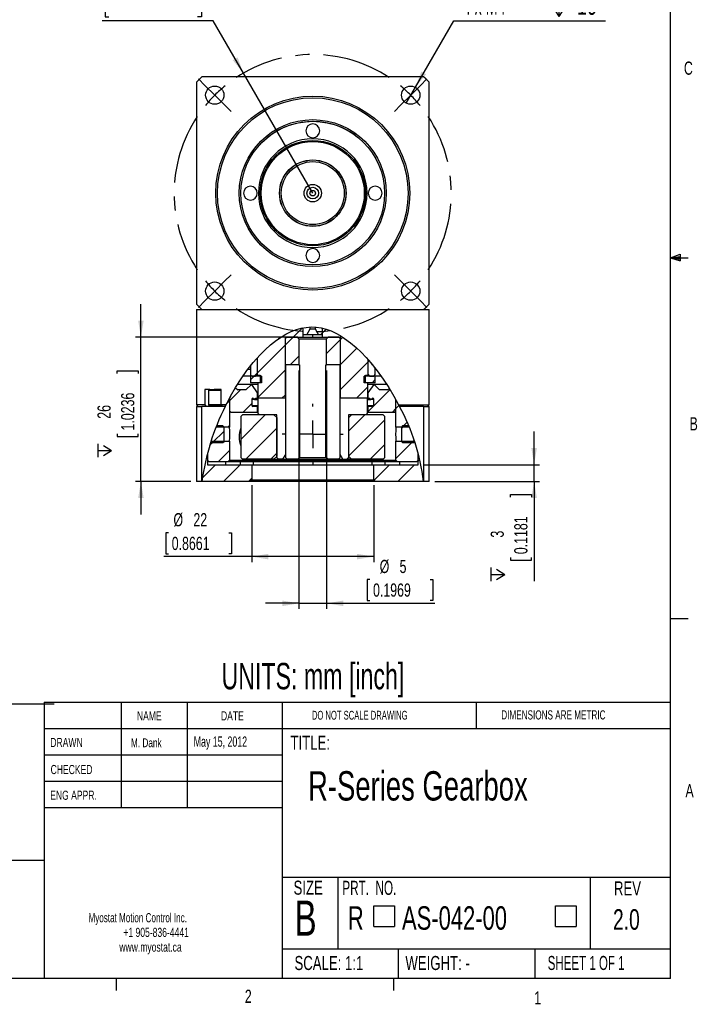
# Model space of a CAD drawing. Extents: x 11 to 421, y 5 to 275.
# Tile 3 of 9: x 299 to 421, y 5 to 183. Entities that reach past the tile are written whole.
import ezdxf
from ezdxf.enums import TextEntityAlignment as Align

# ---------------------------------------------------------------- set-up
doc = ezdxf.new("R2010")
doc.units = 0
doc.linetypes.add('CENTERX2', pattern=[20.32, 12.7, -2.54, 2.54, -2.54])
doc.layers.get('0').update_dxf_attribs({"linetype": 'CONTINUOUS'})
doc.layers.add('FORMAT', color=7, linetype='CONTINUOUS')
doc.dimstyles.new('SLDDIMSTYLE1', dxfattribs={"dimtxt": 3.5, "dimasz": 3, "dimexe": 0, "dimexo": 0.0625, "dimgap": 0.875, "dimtad": 0, "dimtih": 1, "dimtoh": 1, "dimrnd": 1e-09, "dimzin": 12, "dimblk1": 'NONE', "dimsah": 1, "dimcen": 0, "dimazin": 3, "dimtfac": 1, "dimtmove": 0, "dimatfit": 3})
doc.dimstyles.new('SLDDIMSTYLE3', dxfattribs={"dimtxt": 2.38125, "dimasz": 3, "dimexe": 0, "dimexo": 0.0625, "dimgap": 0.595313, "dimtad": 1, "dimrnd": 1e-09, "dimzin": 12, "dimsah": 1, "dimcen": 0.09, "dimazin": 3, "dimtfac": 1, "dimtmove": 0, "dimatfit": 3})
doc.dimstyles.new('SLDDIMSTYLE4', dxfattribs={"dimtxt": 2.38125, "dimasz": 3, "dimexe": 0, "dimexo": 0.0625, "dimgap": 0.595313, "dimtad": 1, "dimrnd": 1e-09, "dimzin": 12, "dimsah": 1, "dimcen": 0.09, "dimazin": 3, "dimtfac": 1, "dimtofl": 0, "dimtmove": 0, "dimatfit": 3})
doc.dimstyles.new('SLDDIMSTYLE5', dxfattribs={"dimtxt": 3.5, "dimasz": 3, "dimexe": 0, "dimexo": 0.0625, "dimgap": 0.875, "dimtad": 0, "dimtih": 1, "dimtoh": 1, "dimrnd": 1e-09, "dimzin": 12, "dimsah": 1, "dimcen": 0, "dimazin": 3, "dimtfac": 1, "dimtofl": 0, "dimtmove": 0, "dimatfit": 3})

# ---------------------------------------------------------------- blocks, each defined once
blk = doc.blocks.new('SW_NOTE_1')
at = {"color": 0, "linetype": 'CONTINUOUS'}
for s, width, p in [('Myostat Motion Control Inc.', 0.661111, (0, 0)), ('+1 905-836-4441', 0.7, (6.29, -2.65)), ('www.myostat.ca', 0.7, (5.56, -5.3))]:
    blk.add_text(s, height=1.651, dxfattribs=dict(at, width=width)).set_placement(p, align=Align.BOTTOM_LEFT)
blk = doc.blocks.new('SW_SYMBOL_MOD_BOX')
at = {"color": 0, "linetype": 'CONTINUOUS'}
for p, q in [((200, 200), (200, 800)), ((200, 800), (800, 800)), ((800, 800), (800, 200)), ((200, 200), (800, 200))]:
    blk.add_line(p, q, dxfattribs=at)
blk = doc.blocks.new('SW_NOTE_3')
at = {"color": 0, "linetype": 'CONTINUOUS', "xscale": 0.006244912, "yscale": 0.006244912, "zscale": 0.006244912}
for p in [(3.43, 0.61), (36.22, 0.61)]:
    blk.add_blockref('SW_SYMBOL_MOD_BOX', p, dxfattribs=at)
at = {"color": 0, "linetype": 'CONTINUOUS', "width": 0.7}
for s, height, p in [('R', 4.23, (0, 0)), ('AS-042-00', 4.233, (9.77, 0))]:
    blk.add_text(s, height=height, dxfattribs=at).set_placement(p, align=Align.BOTTOM_LEFT)
blk = doc.blocks.new('*D22')
at = {"color": 7, "linetype": 'CONTINUOUS'}
for p, q in [((348.9, 119.67), (348.9, 76.67)), ((353.9, 119.67), (353.9, 76.67)), ((361.68, 81.94), (361.2, 81.94)), ((361.2, 81.94), (361.2, 78.16)), ((372.56, 81.94), (373.05, 81.94)), ((373.05, 81.94), (373.05, 78.16)), ((348.9, 77.67), (342.9, 77.67)), ((348.9, 77.67), (353.9, 77.67)), ((353.9, 77.67), (373.41, 77.67)), ((361.2, 78.16), (361.68, 78.16)), ((373.05, 78.16), (372.56, 78.16))]:
    blk.add_line(p, q, dxfattribs=at)
for points in [[(348.9, 77.67), (345.9, 78.17), (345.9, 77.17)], [(353.9, 77.67), (356.9, 77.17), (356.9, 78.17)]]:
    blk.add_solid(points, dxfattribs=at)
at = {"color": 7, "linetype": 'CONTINUOUS', "width": 0.7}
for s, height, p in [('%%c', 2.381, (363.48, 82.42, 7.85)), ('5', 2.38, (367.07, 82.42, 7.85)), ('0.1969', 2.381, (362.28, 78.16, 7.85))]:
    blk.add_text(s, height=height, dxfattribs=at).set_placement(p, align=Align.BOTTOM_LEFT)
blk = doc.blocks.new('*D23')
at = {"color": 7, "linetype": 'CONTINUOUS'}
for p, q in [((340.4, 98.97), (340.4, 85.1)), ((362.4, 98.97), (362.4, 85.1)), ((325.35, 90.36), (324.87, 90.36)), ((324.87, 90.36), (324.87, 86.58)), ((336.24, 90.36), (336.72, 90.36)), ((336.72, 90.36), (336.72, 86.58)), ((340.4, 86.1), (324.51, 86.1)), ((324.87, 86.58), (325.35, 86.58)), ((336.72, 86.58), (336.24, 86.58)), ((362.4, 86.1), (340.4, 86.1))]:
    blk.add_line(p, q, dxfattribs=at)
for points in [[(340.4, 86.1), (343.4, 85.6), (343.4, 86.6)], [(362.4, 86.1), (359.4, 86.6), (359.4, 85.6)]]:
    blk.add_solid(points, dxfattribs=at)
at = {"color": 7, "linetype": 'CONTINUOUS', "width": 0.7}
for s, p in [('%%c', (326.27, 90.85, 7.85)), ('22', (329.87, 90.85, 7.85)), ('0.8661', (325.96, 86.58, 7.85))]:
    blk.add_text(s, height=2.381, dxfattribs=at).set_placement(p, align=Align.BOTTOM_LEFT)
blk = doc.blocks.new('SW_SYMBOL_HOLE_DEPTH')
at = {"color": 0, "linetype": 'CONTINUOUS'}
for p, q in [((0, 875), (800, 875)), ((400, 875), (400, 75)), ((100, 555), (400, 75)), ((700, 555), (400, 75))]:
    blk.add_line(p, q, dxfattribs=at)
blk = doc.blocks.new('*D24')
at = {"color": 7, "linetype": 'CONTINUOUS'}
for p, q in [((320.4, 125.67), (320.4, 131.67)), ((348.7, 125.67), (319.4, 125.67)), ((320.4, 99.67), (320.4, 125.67)), ((316.14, 119.14), (316.14, 119.62)), ((316.14, 119.62), (319.92, 119.62)), ((319.92, 119.62), (319.92, 119.14)), ((316.14, 108.26), (316.14, 107.77)), ((316.14, 107.77), (319.92, 107.77)), ((319.92, 107.77), (319.92, 108.26)), ((329.4, 99.67), (319.4, 99.67)), ((320.4, 99.67), (320.4, 93.67))]:
    blk.add_line(p, q, dxfattribs=at)
for points in [[(320.4, 125.67), (320.9, 128.67), (319.9, 128.67)], [(320.4, 99.67), (319.9, 96.67), (320.9, 96.67)]]:
    blk.add_solid(points, dxfattribs=at)
at = {"color": 7, "linetype": 'CONTINUOUS', "xscale": 0.0030416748, "yscale": 0.0030416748, "zscale": 0.0030416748, "rotation": 90}
blk.add_blockref('SW_SYMBOL_HOLE_DEPTH', (315.32, 104.01), dxfattribs=at)
at = {"color": 7, "linetype": 'CONTINUOUS', "width": 0.7}
for s, p in [('1.0236', (319.92, 108.86, 7.85)), ('26', (315.65, 110.97, 7.85))]:
    blk.add_text(s, height=2.381, rotation=90, dxfattribs=at).set_placement(p, align=Align.BOTTOM_LEFT)
blk = doc.blocks.new('*D25')
at = {"color": 7, "linetype": 'CONTINUOUS'}
for p, q in [((391.34, 102.67), (391.34, 108.67)), ((371.4, 102.67), (392.34, 102.67)), ((391.34, 99.67), (391.34, 102.67)), ((373.4, 99.67), (392.34, 99.67)), ((391.34, 99.67), (391.34, 81.68)), ((387.07, 96.82), (387.07, 97.3)), ((387.07, 97.3), (390.85, 97.3)), ((390.85, 97.3), (390.85, 96.82)), ((387.07, 85.93), (387.07, 85.45)), ((387.07, 85.45), (390.85, 85.45)), ((390.85, 85.45), (390.85, 85.93))]:
    blk.add_line(p, q, dxfattribs=at)
for points in [[(391.34, 102.67), (391.84, 105.67), (390.84, 105.67)], [(391.34, 99.67), (390.84, 96.67), (391.84, 96.67)]]:
    blk.add_solid(points, dxfattribs=at)
at = {"color": 7, "linetype": 'CONTINUOUS', "xscale": 0.0030416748, "yscale": 0.0030416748, "zscale": 0.0030416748, "rotation": 90}
blk.add_blockref('SW_SYMBOL_HOLE_DEPTH', (386.26, 81.68), dxfattribs=at)
at = {"color": 7, "linetype": 'CONTINUOUS', "width": 0.7}
for s, height, p in [('0.1181', 2.381, (390.85, 86.54, 7.85)), ('3', 2.38, (386.59, 89.53, 7.85))]:
    blk.add_text(s, height=height, rotation=90, dxfattribs=at).set_placement(p, align=Align.BOTTOM_LEFT)
blk = doc.blocks.new('*D26')
at = {"color": 7, "linetype": 'CONTINUOUS'}
for p, q in [((314.63, 189.02), (313.92, 189.02)), ((313.92, 189.02), (313.92, 183.46)), ((330.63, 189.02), (331.34, 189.02)), ((331.34, 189.02), (331.34, 183.46)), ((313.92, 183.46), (314.63, 183.46)), ((331.34, 183.46), (330.63, 183.46)), ((333.46, 182.75), (313.38, 182.75)), ((338.9, 173.32), (333.46, 182.75)), ((351.4, 151.67), (338.9, 173.32))]:
    blk.add_line(p, q, dxfattribs=at)
blk.add_solid([(338.9, 173.32), (337.84, 176.17), (336.97, 175.67)], dxfattribs=at)
for s, width, p in [('PCR  ', 0.56, (316.64, 194.25, 7.85)), ('25', 0.7, (318.62, 189.73, 7.85)), ('0.9843', 0.7, (315.52, 183.46, 7.85))]:
    blk.add_text(s, height=3.5, dxfattribs=dict(at, width=width)).set_placement(p, align=Align.BOTTOM_LEFT)
blk = doc.blocks.new('*D27')
at = {"color": 7, "linetype": 'CONTINUOUS'}
for p, q in [((369.91, 170.78), (376.87, 182.75)), ((376.87, 182.75), (404.21, 182.75)), ((368.25, 167.92), (369.91, 170.78))]:
    blk.add_line(p, q, dxfattribs=at)
blk.add_solid([(369.91, 170.78), (371.85, 173.12), (370.99, 173.62)], dxfattribs=at)
at = {"color": 7, "linetype": 'CONTINUOUS', "xscale": 0.0044707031, "yscale": 0.0044707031, "zscale": 0.0044707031}
blk.add_blockref('SW_SYMBOL_HOLE_DEPTH', (394.04, 183.23), dxfattribs=at)
at = {"color": 7, "linetype": 'CONTINUOUS'}
for s, width, p in [('4 x M4 ', 0.55, (378.46, 182.8, 7.85)), ('10', 0.7, (399.04, 182.8, 7.85))]:
    blk.add_text(s, height=3.5, dxfattribs=dict(at, width=width)).set_placement(p, align=Align.BOTTOM_LEFT)
blk = doc.blocks.new('_NONE')
blk = doc.blocks.new('SW_CENTERMARKSYMBOL_7')
at = {"color": 0, "linetype": 'CONTINUOUS'}
for p, q in [((0, 5), (0, 5.5)), ((0, 0), (0, 2.5)), ((-5, 0), (-5.5, 0)), ((0, 0), (-2.5, 0)), ((0, 0), (0, -2.5)), ((0, 0), (2.5, 0)), ((5, 0), (5.5, 0)), ((0, -5), (0, -5.5))]:
    blk.add_line(p, q, dxfattribs=at)
blk = doc.blocks.new('SW_CENTERMARKSYMBOL_8')
at = {"color": 0, "linetype": 'CONTINUOUS'}
for p, q in [((-37.12, 37.12), (-38.29, 38.29)), ((1.77, 37.12), (2.93, 38.29)), ((-35.36, 35.36), (-37.12, 37.12)), ((0, 35.36), (1.77, 37.12)), ((-35.36, 35.36), (-33.59, 33.59)), ((0, 35.36), (-1.77, 33.59)), ((-33.59, 33.59), (-32.42, 32.42)), ((-1.77, 33.59), (-2.93, 32.42)), ((-33.59, 1.77), (-32.42, 2.93)), ((-1.77, 1.77), (-2.93, 2.93)), ((-35.36, 0), (-37.12, -1.77)), ((-35.36, 0), (-33.59, 1.77)), ((0, 0), (-1.77, 1.77)), ((0, 0), (1.77, -1.77)), ((-37.12, -1.77), (-38.29, -2.93)), ((1.77, -1.77), (2.93, -2.93))]:
    blk.add_line(p, q, dxfattribs=at)
at = {"color": 0, "linetype": 'CENTERX2'}
for start, end in [(56.4592, 123.5408), (146.4592, 213.5408), (326.4592, 33.5408), (236.4592, 303.5408)]:
    blk.add_arc((-17.68, 17.68), 25, start, end, dxfattribs=at)
at = {"color": 0, "linetype": 'CONTINUOUS'}
for start, end in [(129.2704, 135), (45, 50.7296), (135, 140.7296), (39.2704, 45), (219.2704, 225), (315, 320.7296), (309.2704, 315), (225, 230.7296)]:
    blk.add_arc((-17.68, 17.68), 25, start, end, dxfattribs=at)

msp = doc.modelspace()

# ---------------------------------------------------------------- linework, layer by layer
at = {"color": 7, "linetype": 'CONTINUOUS'}
for p, q in [((415.957, 9.959), (415.957, 270.309)), ((371.402, 172.673), (331.402, 172.673)), ((330.402, 171.673), (330.402, 131.673)), ((372.402, 131.673), (372.402, 171.673)), ((415.957, 140.025), (417.663, 140.635)), ((417.663, 140.635), (417.663, 139.451)), ((415.957, 140.025), (417.663, 140.254)), ((415.957, 140.025), (419.132, 140.025)), ((415.957, 140.025), (417.663, 139.451)), ((415.957, 140.025), (417.663, 139.763)), ((330.402, 130.673), (330.402, 113.473)), ((330.402, 130.673), (331.402, 130.673)), ((331.402, 130.673), (371.402, 130.673)), ((371.402, 130.673), (372.402, 130.673)), ((372.402, 113.473), (372.402, 130.673)), ((349.527, 127.347), (347.853, 125.673)), ((349.702, 125.673), (349.702, 127.382)), ((349.702, 126.173), (349.702, 127.382)), ((349.702, 126.173), (350.342, 126.173)), ((350.902, 127.143), (350.342, 126.173)), ((350.342, 126.173), (352.462, 126.173)), ((350.902, 127.521), (350.902, 127.143)), ((351.902, 127.143), (350.902, 127.143)), ((351.402, 125.673), (351.402, 126.173)), ((351.902, 127.143), (351.902, 127.501)), ((352.462, 126.173), (351.902, 127.143)), ((352.462, 126.173), (353.102, 126.173)), ((353.102, 126.432), (352.843, 126.173)), ((353.102, 127.314), (353.102, 125.673)), ((353.102, 127.314), (353.102, 126.173)), ((353.798, 127.128), (353.102, 126.432)), ((347.853, 125.673), (346.402, 124.222)), ((346.702, 125.673), (346.402, 125.373)), ((346.402, 125.673), (346.402, 114.673)), ((346.402, 125.673), (349.702, 125.673)), ((346.402, 125.373), (346.402, 120.673)), ((346.47, 125.673), (346.685, 125.673)), ((348.602, 125.673), (346.702, 125.673)), ((348.602, 125.673), (348.902, 125.373)), ((348.902, 125.373), (348.902, 120.673)), ((348.902, 125.373), (353.902, 125.373)), ((349.702, 125.673), (351.402, 125.673)), ((351.402, 125.673), (353.102, 125.673)), ((353.102, 125.673), (356.402, 125.673)), ((353.902, 125.373), (354.202, 125.673)), ((353.902, 120.673), (353.902, 125.373)), ((356.402, 125.242), (353.902, 122.742)), ((356.102, 125.673), (354.202, 125.673)), ((356.402, 125.373), (356.102, 125.673)), ((356.12, 125.673), (356.335, 125.673)), ((356.838, 125.678), (356.402, 125.242)), ((356.402, 114.673), (356.402, 125.673)), ((356.402, 120.673), (356.402, 125.373)), ((346.402, 124.222), (341.402, 119.222)), ((359.364, 123.714), (356.402, 120.752)), ((341.402, 121.959), (341.402, 118.973)), ((341.402, 121.939), (341.402, 118.823)), ((348.902, 122.232), (347.343, 120.673)), ((361.402, 121.262), (356.402, 116.262)), ((361.402, 118.973), (361.402, 121.63)), ((361.402, 118.823), (361.402, 121.63)), ((361.574, 121.434), (361.402, 121.262)), ((339.727, 119.923), (340.152, 119.923)), ((340.152, 120.468), (340.152, 118.973)), ((341.402, 119.222), (340.853, 118.673)), ((346.402, 119.732), (341.472, 114.802)), ((348.902, 120.673), (346.402, 120.673)), ((346.459, 120.673), (346.459, 103.973)), ((348.902, 120.673), (349.017, 120.673)), ((349.017, 120.673), (349.017, 103.973)), ((353.787, 103.973), (353.787, 120.673)), ((353.787, 120.673), (353.902, 120.673)), ((356.402, 120.673), (353.902, 120.673)), ((356.402, 120.752), (356.323, 120.673)), ((356.346, 103.973), (356.346, 120.673)), ((362.652, 118.973), (362.652, 120.121)), ((362.652, 119.923), (362.815, 119.923)), ((340.147, 118.673), (338.852, 118.673)), ((340.853, 118.673), (340.147, 117.968)), ((340.147, 118.673), (340.147, 117.473)), ((342.152, 118.673), (340.147, 118.673)), ((342.152, 117.473), (340.147, 117.473)), ((340.452, 118.673), (341.102, 118.673)), ((341.402, 118.823), (341.902, 118.823)), ((341.472, 117.473), (341.472, 114.673)), ((341.902, 117.473), (341.472, 117.473)), ((341.902, 118.823), (341.902, 117.473)), ((342.152, 118.673), (342.152, 117.473)), ((360.652, 117.473), (360.652, 118.673)), ((362.657, 118.673), (360.652, 118.673)), ((362.657, 117.473), (360.652, 117.473)), ((360.902, 117.473), (360.902, 118.823)), ((360.902, 118.823), (361.402, 118.823)), ((361.332, 117.473), (360.902, 117.473)), ((361.332, 114.673), (361.332, 117.473)), ((361.702, 118.673), (362.352, 118.673)), ((362.657, 118.026), (362.104, 117.473)), ((362.657, 117.473), (362.657, 118.673)), ((363.697, 118.673), (362.657, 118.673)), ((332.847, 116.273), (331.902, 116.273)), ((331.902, 116.273), (331.902, 113.473)), ((332.781, 116.273), (332.581, 116.073)), ((332.581, 116.073), (332.581, 113.473)), ((334.902, 116.073), (332.581, 116.073)), ((332.847, 116.273), (333.608, 116.273)), ((334.902, 116.273), (333.608, 116.273)), ((334.902, 113.473), (334.902, 116.273)), ((338.353, 116.173), (336.402, 114.222)), ((337.441, 116.52), (337.902, 116.173)), ((340.352, 117.173), (337.84, 117.173)), ((339.352, 116.173), (337.902, 116.173)), ((340.352, 117.173), (339.352, 116.173)), ((340.352, 117.173), (341.402, 115.673)), ((341.472, 117.173), (340.352, 117.173)), ((341.402, 115.673), (341.402, 114.673)), ((341.402, 115.673), (341.472, 115.673)), ((361.332, 116.702), (359.304, 114.673)), ((362.453, 117.173), (361.332, 117.173)), ((361.332, 115.673), (361.402, 115.673)), ((361.402, 115.673), (362.453, 117.173)), ((365.337, 116.216), (361.402, 112.282)), ((361.402, 114.673), (361.402, 115.673)), ((363.453, 116.173), (362.453, 117.173)), ((364.741, 117.173), (362.453, 117.173)), ((364.902, 116.173), (363.453, 116.173)), ((364.902, 116.173), (365.218, 116.411)), ((335.662, 113.273), (336.599, 115.058)), ((336.402, 114.222), (335.875, 113.695)), ((336.402, 114.682), (336.402, 112.373)), ((336.402, 114.682), (336.402, 109.423)), ((340.402, 113.732), (338.843, 112.173)), ((340.402, 114.473), (340.402, 113.373)), ((340.602, 114.673), (340.702, 114.673)), ((340.902, 114.473), (341.501, 114.473)), ((341.102, 114.673), (341.402, 114.673)), ((341.402, 114.732), (341.343, 114.673)), ((341.402, 114.673), (341.472, 114.673)), ((346.402, 114.673), (341.472, 114.673)), ((341.501, 114.673), (341.501, 111.973)), ((346.402, 115.242), (345.833, 114.673)), ((346.459, 114.673), (346.402, 114.673)), ((346.459, 114.673), (346.459, 104.539)), ((356.346, 104.539), (356.346, 114.673)), ((356.402, 114.673), (356.346, 114.673)), ((361.332, 114.673), (356.402, 114.673)), ((361.304, 111.973), (361.304, 114.673)), ((361.304, 114.473), (361.902, 114.473)), ((361.332, 114.673), (361.402, 114.673)), ((361.402, 114.673), (361.702, 114.673)), ((362.102, 114.673), (362.202, 114.673)), ((362.402, 113.373), (362.402, 114.473)), ((366.402, 112.373), (366.402, 114.373)), ((366.402, 109.423), (366.402, 114.373)), ((330.402, 113.473), (330.702, 113.173)), ((331.902, 113.473), (330.402, 113.473)), ((330.402, 113.173), (330.402, 99.673)), ((330.402, 113.173), (331.402, 113.173)), ((331.402, 99.673), (331.402, 113.173)), ((335.613, 113.173), (331.402, 113.173)), ((331.902, 113.473), (332.165, 113.173)), ((332.581, 113.473), (332.781, 113.273)), ((334.899, 113.473), (332.581, 113.473)), ((335.077, 113.273), (332.781, 113.273)), ((335.762, 113.473), (334.902, 113.473)), ((334.902, 113.473), (335.165, 113.173)), ((335.613, 113.173), (335.762, 113.473)), ((336.402, 112.373), (336.602, 112.173)), ((336.602, 112.173), (341.402, 112.173)), ((341.402, 113.173), (340.602, 113.173)), ((341.402, 113.173), (341.402, 112.173)), ((341.501, 113.173), (341.402, 113.173)), ((341.402, 112.173), (341.501, 112.173)), ((341.801, 111.673), (341.501, 111.973)), ((361.304, 111.973), (361.003, 111.673)), ((361.402, 113.173), (361.304, 113.173)), ((361.304, 112.173), (361.402, 112.173)), ((361.402, 112.173), (361.402, 113.173)), ((362.202, 113.173), (361.402, 113.173)), ((361.402, 112.173), (366.202, 112.173)), ((366.402, 112.791), (365.784, 112.173)), ((366.202, 112.173), (366.402, 112.373)), ((366.952, 113.341), (366.402, 112.791)), ((366.884, 113.473), (372.402, 113.473)), ((366.884, 113.473), (367.039, 113.173)), ((371.402, 113.173), (367.039, 113.173)), ((371.402, 113.173), (371.402, 99.673)), ((371.402, 113.173), (372.402, 113.173)), ((372.102, 113.173), (372.402, 113.473)), ((372.402, 99.673), (372.402, 113.173)), ((342.833, 111.673), (338.402, 107.242)), ((338.702, 111.673), (338.402, 111.373)), ((338.402, 111.373), (338.402, 103.973)), ((344.402, 111.673), (338.702, 111.673)), ((344.402, 111.673), (344.902, 111.173)), ((344.443, 111.673), (344.402, 111.673)), ((344.946, 111.673), (344.443, 111.673)), ((344.902, 111.173), (344.902, 104.173)), ((344.946, 111.173), (344.902, 111.173)), ((344.946, 103.973), (344.946, 111.673)), ((358.362, 111.673), (357.859, 111.673)), ((357.859, 111.673), (357.859, 103.973)), ((357.902, 111.173), (357.859, 111.173)), ((360.794, 111.673), (357.902, 108.782)), ((357.902, 111.173), (358.402, 111.673)), ((357.902, 104.173), (357.902, 111.173)), ((364.402, 110.791), (357.902, 104.291)), ((358.402, 111.673), (358.362, 111.673)), ((364.102, 111.673), (358.402, 111.673)), ((364.402, 111.373), (364.102, 111.673)), ((364.402, 103.973), (364.402, 111.373)), ((368.4, 110.299), (367.524, 109.423)), ((335.402, 108.732), (333.343, 106.673)), ((336.402, 109.423), (333.953, 109.423)), ((335.202, 109.673), (334.052, 109.673)), ((335.402, 109.473), (335.202, 109.673)), ((335.402, 106.873), (335.402, 109.473)), ((336.402, 109.732), (336.093, 109.423)), ((344.902, 109.252), (339.323, 103.673)), ((368.772, 109.423), (366.402, 109.423)), ((367.774, 109.673), (367.402, 109.301)), ((367.602, 109.673), (367.402, 109.473)), ((367.402, 109.473), (367.402, 106.873)), ((368.668, 109.673), (367.602, 109.673)), ((333.593, 106.923), (332.8, 106.13)), ((332.971, 106.673), (335.202, 106.673)), ((333.052, 106.923), (336.402, 106.923)), ((335.202, 106.673), (335.402, 106.873)), ((336.402, 106.923), (336.402, 103.473)), ((369.514, 106.923), (366.402, 103.811)), ((366.402, 103.473), (366.402, 106.923)), ((366.402, 106.923), (369.725, 106.923)), ((367.402, 106.873), (367.602, 106.673)), ((367.602, 106.673), (369.811, 106.673)), ((369.67, 107.079), (369.264, 106.673)), ((336.402, 105.242), (334.333, 103.173)), ((364.402, 106.301), (361.774, 103.673)), ((370.402, 102.673), (370.402, 104.812)), ((370.402, 103.473), (370.402, 104.812)), ((332.402, 104.757), (332.402, 102.673)), ((332.402, 104.757), (332.402, 103.473)), ((332.402, 103.473), (332.702, 103.173)), ((336.102, 103.173), (332.702, 103.173)), ((335.722, 102.673), (335.722, 103.173)), ((336.402, 103.473), (336.102, 103.173)), ((366.702, 103.173), (336.102, 103.173)), ((336.402, 103.473), (366.402, 103.473)), ((338.402, 103.973), (338.702, 103.673)), ((344.402, 103.673), (338.702, 103.673)), ((340.672, 103.173), (340.672, 102.673)), ((344.902, 104.762), (343.813, 103.673)), ((344.902, 104.173), (344.402, 103.673)), ((344.402, 103.673), (345.232, 103.673)), ((344.902, 104.173), (344.946, 104.173)), ((344.946, 103.973), (345.248, 103.673)), ((345.954, 103.673), (345.248, 103.673)), ((346.459, 104.539), (345.954, 103.673)), ((345.954, 103.673), (346.749, 103.673)), ((346.459, 103.973), (346.762, 103.673)), ((348.705, 103.673), (346.762, 103.673)), ((349.017, 103.973), (348.705, 103.673)), ((348.705, 103.673), (354.1, 103.673)), ((349.017, 103.973), (353.787, 103.973)), ((354.1, 103.673), (353.787, 103.973)), ((356.042, 103.673), (354.1, 103.673)), ((356.346, 103.973), (356.042, 103.673)), ((356.057, 103.673), (356.851, 103.673)), ((356.851, 103.673), (356.346, 104.539)), ((356.851, 103.673), (357.557, 103.673)), ((357.557, 103.673), (357.859, 103.973)), ((358.402, 103.673), (357.572, 103.673)), ((357.902, 104.173), (357.859, 104.173)), ((358.402, 103.673), (357.902, 104.173)), ((364.102, 103.673), (358.402, 103.673)), ((362.132, 102.673), (362.132, 103.173)), ((364.102, 103.673), (364.402, 103.973)), ((366.702, 103.173), (366.402, 103.473)), ((370.102, 103.173), (366.702, 103.173)), ((367.082, 103.173), (367.082, 102.673)), ((370.102, 103.173), (370.402, 103.473)), ((370.725, 103.644), (370.402, 103.321)), ((333.833, 102.673), (331.484, 100.324)), ((332.402, 102.673), (340.402, 102.673)), ((338.323, 102.673), (335.323, 99.673)), ((340.402, 102.673), (340.402, 99.973)), ((340.402, 102.673), (362.402, 102.673)), ((362.402, 99.973), (362.402, 102.673)), ((362.402, 102.673), (370.402, 102.673)), ((365.264, 102.673), (362.483, 99.892)), ((369.754, 102.673), (366.754, 99.673)), ((331.402, 99.673), (330.402, 99.673)), ((340.102, 99.673), (331.402, 99.673)), ((340.402, 100.262), (339.813, 99.673)), ((340.402, 99.973), (340.102, 99.673)), ((362.702, 99.673), (340.102, 99.673)), ((340.402, 99.973), (362.402, 99.973)), ((362.702, 99.673), (362.402, 99.973)), ((371.402, 99.673), (362.702, 99.673)), ((371.396, 99.825), (371.244, 99.673)), ((415.957, 74.937), (419.132, 74.937)), ((302.919, 59.853), (415.957, 59.853)), ((302.919, 59.853), (302.919, 9.959)), ((316.817, 59.853), (316.817, 40.803)), ((328.717, 59.853), (328.717, 40.803)), ((345.885, 59.853), (345.885, 9.959)), ((380.921, 55.091), (380.921, 59.853)), ((302.919, 55.091), (415.957, 55.091)), ((302.919, 50.328), (345.885, 50.328)), ((302.919, 45.566), (345.885, 45.566)), ((345.885, 40.803), (302.919, 40.803)), ((302.919, 31.278), (259.953, 31.278)), ((345.885, 28.243), (415.957, 28.243)), ((355.932, 28.243), (355.932, 15.366)), ((401.43, 28.243), (401.43, 15.366)), ((345.885, 15.366), (415.957, 15.366)), ((366.793, 15.366), (366.793, 9.959)), ((391.48, 15.366), (391.48, 9.959)), ((415.957, 9.959), (15.907, 9.959)), ((315.938, 9.959), (315.938, 7.805)), ((365.944, 9.959), (365.944, 7.805))]:
    msp.add_line(p, q, dxfattribs=at)
at = {"color": 8, "linetype": 'CONTINUOUS'}
for p, q in [((340.829, 114.473), (340.402, 114.473)), ((362.402, 114.473), (361.941, 114.473)), ((333.881, 113.273), (333.881, 113.173)), ((340.402, 113.373), (341.501, 113.373)), ((361.304, 113.373), (362.402, 113.373)), ((338.377, 102.673), (338.377, 103.173)), ((364.427, 103.173), (364.427, 102.673))]:
    msp.add_line(p, q, dxfattribs=at)
at = {"color": 7, "linetype": 'CONTINUOUS'}
for points in [[(341.678, 160.231), (341.562, 160.108), (341.068, 159.518)], [(335.762, 113.473), (336.591, 115.051), (337.49, 116.614), (338.464, 118.152), (339.519, 119.652), (340.662, 121.104), (341.898, 122.498), (342.821, 123.429), (343.804, 124.313), (344.85, 125.136), (345.688, 125.71), (346.57, 126.232), (347.495, 126.686), (348.458, 127.058), (349.327, 127.302), (350.22, 127.462), (351.124, 127.527), (352.033, 127.488), (352.935, 127.35), (353.814, 127.123), (354.696, 126.806), (355.547, 126.418), (356.365, 125.97), (357.146, 125.475), (358.211, 124.697), (359.216, 123.853), (360.164, 122.955), (361.058, 122.016), (361.902, 121.049), (363.053, 119.601), (364.122, 118.11), (365.114, 116.586), (366.033, 115.037), (366.884, 113.473)], [(362.801, 119.929), (362.804, 119.925), (362.767, 119.973), (362.682, 120.083), (362.547, 120.255), (362.361, 120.489), (362.196, 120.693), (362.002, 120.929)], [(372.402, 99.673), (372.28, 99.673), (372.157, 99.673), (372.033, 99.673), (371.908, 99.673), (371.783, 99.673), (371.657, 99.673), (371.53, 99.673), (371.402, 99.673)]]:
    msp.add_lwpolyline(points, dxfattribs=at)
for centre, radius in [((333.725, 169.351), 1.65), ((369.08, 169.351), 1.65), ((351.402, 151.673), 17.5), ((351.402, 151.673), 17.2), ((351.402, 151.673), 13.259), ((351.402, 151.673), 12.958), ((351.402, 151.673), 9.5), ((351.402, 151.673), 9.3), ((351.402, 151.673), 6), ((351.402, 151.673), 5.98), ((351.402, 151.673), 5.68), ((351.402, 151.673), 1.575), ((351.402, 151.673), 1.055), ((351.402, 151.673), 0.5), ((333.725, 133.995), 1.65), ((369.08, 133.995), 1.65)]:
    msp.add_circle(centre, radius, dxfattribs=at)
for centre, radius, start, end in [((351.402, 151.673), 29, 133.60282, 136.39718), ((351.402, 151.673), 29, 43.60282, 46.39718), ((351.447, 151.428), 13.147, 54.32301, 134.31343), ((351.402, 162.923), 1.25, 90, 270), ((351.402, 162.923), 1.25, 270, 90), ((351.402, 151.673), 9.8, 0, 180), ((340.152, 151.673), 1.25, 0, 180), ((362.652, 151.673), 1.25, 0, 180), ((340.152, 151.673), 1.25, 180, 360), ((351.402, 151.673), 9.8, 180, 0), ((362.652, 151.673), 1.25, 180, 0), ((351.402, 140.423), 1.25, 90, 270), ((351.402, 140.423), 1.25, 270, 90), ((351.402, 151.673), 29, 223.60282, 226.39718), ((351.402, 151.673), 29, 313.60282, 316.39718), ((354.254, 112.318), 15.897, 122.85159, 124.79415), ((370.131, 97.039), 38.05, 144.79839, 145.34937), ((340.452, 118.973), 0.3, 180, 270), ((341.102, 118.973), 0.3, 270, 360), ((361.702, 118.973), 0.3, 180, 270), ((362.352, 118.973), 0.3, 270, 360), ((331.421, 95.848), 39.556, 35.24286, 35.77668), ((340.602, 114.473), 0.2, 90, 180), ((340.902, 114.673), 0.2, 180, 0), ((361.902, 114.673), 0.2, 180, 0), ((362.202, 114.473), 0.2, 360, 90), ((373.501, 93.949), 42.486, 153.09778, 172.25761), ((340.602, 113.373), 0.2, 180, 270), ((362.202, 113.373), 0.2, 270, 360), ((334.996, 95.361), 36.66, 6.75447, 29.06894), ((321.434, 108.173), 15.02, 355.22625, 4.77375), ((343.021, 107.681), 4.892, 160.74554, 199.25446), ((381.37, 108.173), 15.02, 175.22625, 184.77375)]:
    msp.add_arc(centre, radius, start, end, dxfattribs=at)
at = {"layer": 'FORMAT'}
msp.add_line((267.788, 59.521), (304.776, 59.521), dxfattribs=at)

# ---------------------------------------------------------------- block references
at = {"color": 7, "linetype": 'CONTINUOUS'}
for name, p in [('SW_CENTERMARKSYMBOL_8', (369.08, 133.995)), ('SW_CENTERMARKSYMBOL_7', (351.402, 108.173)), ('SW_NOTE_3', (357.734, 17.515)), ('SW_NOTE_1', (310.943, 19.635))]:
    msp.add_blockref(name, p, dxfattribs=at)

# ---------------------------------------------------------------- texts
for s, height, width, p in [('C', 2.381, 0.7, (418.368, 172.319)), ('B', 2.381, 0.7, (419.392, 108.159)), ('UNITS: mm [inch]', 4.7625, 0.65625, (334.946, 60.73)), ('NAME', 1.651, 0.7, (319.681, 56.053)), ('DATE', 1.651, 0.7, (334.845, 56.053)), ('DO NOT SCALE DRAWING', 1.5875, 0.6475, (351.251, 56.212)), ('DIMENSIONS ARE METRIC', 1.651, 0.666667, (385.416, 56.221)), ('DRAWN', 1.651, 0.7, (304.053, 51.253)), ('M. Dank', 1.5875, 0.7, (318.603, 51.244)), ('May 15, 2012', 1.85208, 0.641667, (329.924, 51.245)), ('TITLE:', 2.54, 0.7, (347.375, 50.481)), ('CHECKED', 1.651, 0.7, (304.107, 46.367)), ('R-Series Gearbox', 5.29167, 0.7, (350.549, 40.507)), ('A', 2.381, 0.7, (418.645, 41.955)), ('ENG APPR.', 1.651, 0.7, (304.034, 41.731)), ('SIZE', 2.54, 0.7, (347.936, 24.342)), ('PRT.  NO.', 2.54, 0.622222, (356.737, 24.307)), ('REV', 2.54, 0.7, (405.742, 24.208)), ('B', 6.35, 0.7, (348.137, 15.797)), ('2.0', 3.7042, 0.7, (405.577, 17.67)), ('SCALE: 1:1', 2.54, 0.7, (348.105, 10.749)), ('WEIGHT: -', 2.54, 0.7, (368.119, 10.749)), ('SHEET 1 OF 1', 2.54, 0.6125, (393.788, 10.757)), ('2', 2.381, 0.7, (339.148, 4.866)), ('1', 2.381, 0.7, (391.371, 4.585))]:
    msp.add_text(s, height=height, dxfattribs=dict(at, width=width)).set_placement(p, align=Align.BOTTOM_LEFT)

# ---------------------------------------------------------------- dimensions: what is measured, and where the dimension line sits
dim = msp.add_radius_dim(center=(351.402, 151.673), mpoint=(338.902, 173.324), text='PCR  \\P<>', dimstyle='SLDDIMSTYLE5', override={"dimpost": '<>'}, dxfattribs=at)
dim.commit()
dim.dimension.update_dxf_attribs({"geometry": '*D26', "text_midpoint": (322.628, 191.279), "dimtype": 164})
dim = msp.add_diameter_dim_2p(p1=(368.25, 167.924), p2=(369.91, 170.777), text='4 x M4 {\\fGDT;x}10', dimstyle='SLDDIMSTYLE1', override={"dimpost": '<>'}, dxfattribs=at)
dim.commit()
dim.dimension.update_dxf_attribs({"geometry": '*D27', "text_midpoint": (391.338, 185.554), "dimtype": 163})
for base, p1, p2, picture, middle in [((320.402, 125.673), (330.402, 99.673), (349.702, 125.673), '*D24', (320.402, 111.995)), ((391.338, 102.673), (372.402, 99.673), (370.402, 102.673), '*D25', (391.338, 89.673))]:
    dim = msp.add_linear_dim(base=base, p1=p1, p2=p2, angle=90, text='{\\fGDT;x}<>', dimstyle='SLDDIMSTYLE3', dxfattribs=at)
    dim.commit()
    dim.dimension.update_dxf_attribs({"geometry": picture, "text_midpoint": middle, "dimtype": 160})
for base, p1, p2, dimstyle, picture, middle in [((353.902, 77.673), (348.902, 120.673), (353.902, 120.673), 'SLDDIMSTYLE3', '*D22', (367.121, 77.673)), ((340.402, 86.099), (362.402, 99.973), (340.402, 99.973), 'SLDDIMSTYLE4', '*D23', (330.794, 86.099))]:
    dim = msp.add_linear_dim(base=base, p1=p1, p2=p2, text='%%c<>', dimstyle=dimstyle, dxfattribs=at)
    dim.commit()
    dim.dimension.update_dxf_attribs({"geometry": picture, "text_midpoint": middle, "dimtype": 160})

doc.saveas('drawing.dxf')
